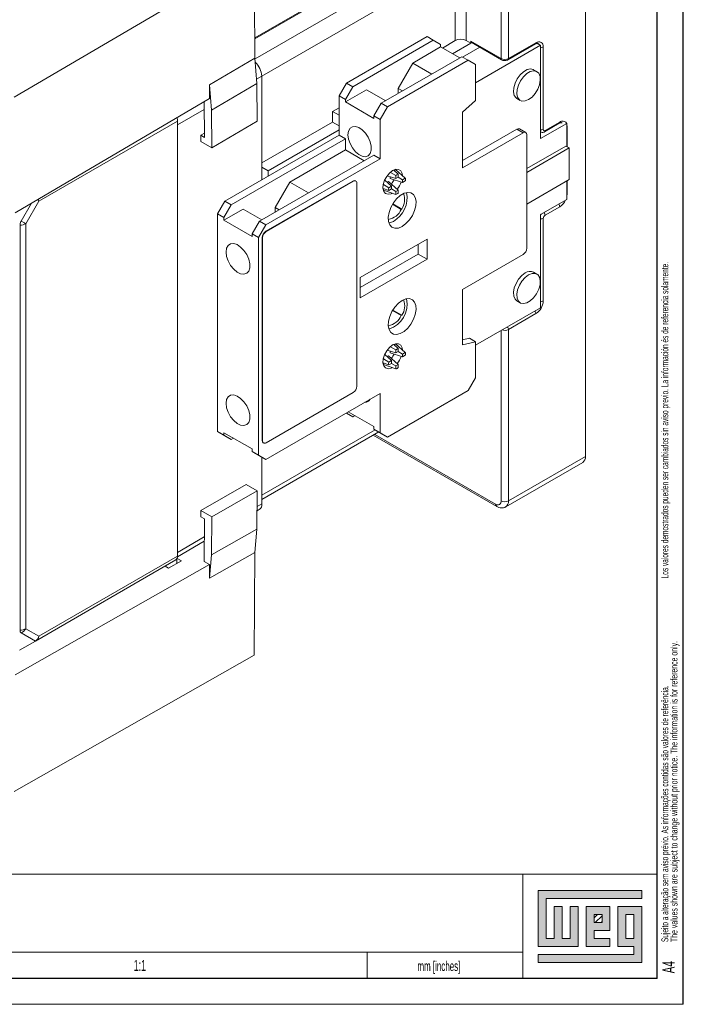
# Model space of a CAD drawing. Header units: millimetres. Extents: x 0 to 841, y 0 to 594.
# Tile 8 of 11: x 713 to 841, y 0 to 190. Entities that reach past the tile are written whole.
import ezdxf

# ---------------------------------------------------------------- set-up
doc = ezdxf.new("R2010")
doc.units = ezdxf.units.MM
doc.layers.add('FORMATO', color=7, linetype='Continuous')
doc.layers.add('LEGENDA', color=7, linetype='Continuous')
doc.styles.add('SLDTEXTSTYLE1', font='TXT', dxfattribs={"width": 0.605})
doc.styles.add('SLDTEXTSTYLE2', font='TXT', dxfattribs={"width": 0.569583})

# ---------------------------------------------------------------- blocks, each defined once
blk = doc.blocks.new('SW_NOTE_0')
at = {"color": 0, "linetype": 'Continuous', "lineweight": 0, "attachment_point": 1, "rotation": 90}
for s, insert, char_height, style in [('Sujeito a alteração sem aviso prévio. As informações contidas são valores de referência.                                                           Los valores demostrados pueden ser cambiados sin aviso previo. La información és de referencia solamente.', (-1.71, 0), 1.32292, 'SLDTEXTSTYLE2'), ('The values shown are subject to change without prior notice. The information is for reference only.', (0.06, 0), 1.3229, 'SLDTEXTSTYLE1')]:
    blk.add_mtext(s, dxfattribs=dict(at, insert=insert, char_height=char_height, style=style))

msp = doc.modelspace()

# ---------------------------------------------------------------- hatches: boundary and pattern name
at = {"linetype": 'Continuous'}
msp.add_hatch(color=7, dxfattribs=at).paths.add_polyline_path([(812.99, 21.93), (812.99, 11.15), (820.69, 11.15), (820.69, 18.85), (819.15, 18.85), (819.15, 12.69), (817.61, 12.69), (817.61, 18.85), (816.07, 18.85), (816.07, 12.69), (814.53, 12.69), (814.53, 20.39), (833.01, 20.39), (833.01, 21.93)], flags=0)
h = msp.add_hatch(color=7, dxfattribs=at)
h.paths.add_polyline_path([(812.99, 8.07), (833.01, 8.07), (833.01, 18.85), (828.39, 18.85), (828.39, 11.15), (831.47, 11.15), (831.47, 9.61), (812.99, 9.61)], flags=0)
h.paths.add_polyline_path([(829.93, 17.31), (831.47, 17.31), (831.47, 12.69), (829.93, 12.69)], flags=0)
h = msp.add_hatch(color=7, dxfattribs=at)
h.paths.add_polyline_path([(826.85, 12.69), (823.77, 12.69), (823.77, 14.23), (826.85, 14.23), (826.85, 18.85), (822.23, 18.85), (822.23, 11.15), (826.85, 11.15)], flags=0)
h.paths.add_polyline_path([(825.31, 15.77), (823.77, 15.77), (823.77, 17.31), (825.31, 17.31)], flags=0)
h = msp.add_hatch(dxfattribs=at)
h.set_pattern_fill('ANSI31', color=8, scale=0.25, style=0)
h.paths.add_polyline_path([(825.31, 15.77), (823.77, 15.77), (823.77, 17.31), (825.31, 17.31)], flags=0)

# ---------------------------------------------------------------- linework, layer by layer
at = {"color": 7, "linetype": 'Continuous', "lineweight": 15}
for p, q in [((805.84, 215.5), (805.84, 182.43)), ((807.25, 215.5), (807.25, 182.43)), ((758.31, 186.25), (794.23, 206.99)), ((822.1, 105.67), (822.1, 204.88)), ((711.87, 174.96), (758.19, 202.16)), ((758.19, 202.16), (758.34, 182.5)), ((797, 185.9), (797, 200.6)), ((799.12, 185.9), (799.12, 200.6)), ((776, 177.69), (791.56, 186.67)), ((792.76, 185.98), (791.56, 186.67)), ((777.2, 177), (792.76, 185.98)), ((788.8, 181.57), (794.17, 184.67)), ((794.17, 185.16), (792.76, 185.98)), ((794.17, 184.67), (794.17, 185.16)), ((794.17, 184.67), (797.85, 182.55)), ((797, 185.9), (794.53, 184.47)), ((799.97, 185.41), (796.44, 183.37)), ((798.4, 182.73), (801.71, 184.64)), ((799.97, 185.41), (799.12, 185.9)), ((799.97, 185.82), (799.97, 185.41)), ((805.84, 182.43), (799.97, 185.82)), ((800.07, 185.59), (805.94, 182.2)), ((800.89, 177.75), (813.43, 184.99)), ((807.15, 182.2), (812.45, 185.26)), ((807.25, 182.43), (812.56, 185.49)), ((813.43, 184.99), (812.76, 185.37)), ((813.43, 184.99), (813.43, 167)), ((813.97, 184.67), (813.97, 168.75)), ((749.57, 177.35), (758.34, 182.5)), ((758.34, 182.5), (758.73, 177.65)), ((798.27, 182.8), (782.72, 173.82)), ((799.48, 182.1), (798.27, 182.8)), ((783.92, 173.12), (799.48, 182.1)), ((785.97, 176.67), (788.8, 181.57)), ((788.8, 181.57), (792.48, 179.45)), ((800.89, 181.29), (799.48, 182.1)), ((800.89, 181.29), (800.89, 174.35)), ((759.67, 159.04), (759.67, 179.04)), ((812.74, 179.92), (812.1, 180.29)), ((749.57, 177.35), (749.59, 174.74)), ((749.96, 172.5), (749.57, 177.35)), ((758.73, 177.65), (749.96, 172.5)), ((758.78, 170.34), (758.73, 177.65)), ((774.59, 175.24), (776, 177.69)), ((777.2, 177), (775.79, 174.55)), ((776, 177.69), (777.2, 177)), ((785.97, 175.69), (785.97, 176.67)), ((786.82, 176.18), (785.97, 176.67)), ((775.79, 174.55), (774.59, 175.24)), ((774.59, 167.65), (774.59, 175.24)), ((775.79, 174.06), (779.89, 176.43)), ((783.57, 174.31), (779.89, 176.43)), ((712.04, 152.69), (749.59, 174.74)), ((748.59, 167.22), (748.54, 174.12)), ((774.59, 172.96), (773.31, 172.22)), ((775.79, 174.06), (775.79, 174.55)), ((781.3, 170.88), (775.79, 174.06)), ((781.3, 171.37), (782.72, 173.82)), ((783.92, 173.12), (782.51, 170.67)), ((782.72, 173.82), (783.92, 173.12)), ((798.42, 172.1), (800.89, 174.35)), ((808.89, 174.73), (809.53, 174.36)), ((750.01, 165.19), (749.96, 172.5)), ((773.31, 172.22), (773.31, 170.18)), ((774.59, 171.49), (773.31, 172.22)), ((782.51, 170.67), (781.3, 171.37)), ((781.3, 170.88), (781.3, 171.37)), ((798.42, 161.38), (798.42, 172.1)), ((743.4, 170.39), (716.65, 154.94)), ((743.4, 86.45), (743.4, 170.39)), ((743.4, 169.65), (743.4, 87.18)), ((758.78, 170.34), (750.01, 165.19)), ((773.31, 170.18), (759.67, 162.3)), ((774.59, 169.45), (773.31, 170.18)), ((782.51, 163.08), (782.51, 170.67)), ((818.52, 169.94), (813.43, 167)), ((814.22, 168.32), (817.05, 169.95)), ((814.33, 168.55), (817.15, 170.18)), ((818.35, 170.04), (818.52, 169.94)), ((818.52, 169.94), (818.52, 165.46)), ((747.88, 167.63), (748.58, 168.04)), ((747.89, 166.41), (747.88, 167.63)), ((747.88, 167.63), (748.59, 167.22)), ((752.52, 154.91), (774.59, 167.65)), ((774.59, 168.71), (760.87, 160.79)), ((775.82, 166.94), (774.59, 167.65)), ((808.9, 168.8), (798.42, 162.75)), ((810.08, 168.12), (798.42, 161.38)), ((808.9, 168.8), (810.08, 168.12)), ((810.58, 168.17), (809.4, 168.85)), ((810.79, 145.87), (810.79, 167.71)), ((813.43, 168.32), (813.47, 168.29)), ((750.01, 165.19), (747.89, 166.41)), ((753.76, 154.2), (775.82, 166.94)), ((775.82, 164.81), (775.82, 166.94)), ((810.79, 161.2), (818.34, 165.56)), ((818.98, 165.19), (818.34, 165.56)), ((781.27, 163.79), (759.21, 151.06)), ((765.05, 158.6), (775.82, 164.81)), ((775.82, 164.81), (779.43, 162.73)), ((782.51, 163.08), (781.27, 163.79)), ((810.79, 160.46), (818.98, 165.19)), ((818.98, 165.19), (818.98, 159.1)), ((760.87, 160.79), (759.67, 161.49)), ((760.44, 150.34), (782.51, 163.08)), ((760.87, 160.79), (760.87, 159.73)), ((785.52, 159.29), (783.84, 159.83)), ((784.45, 159.3), (784.45, 159.64)), ((785.52, 159.89), (784.47, 160.47)), ((785.99, 160.16), (785.12, 160.92)), ((785.18, 160.87), (785.44, 161.02)), ((787.35, 159.37), (785.44, 161.02)), ((785.52, 159.29), (785.52, 159.89)), ((785.99, 159.56), (785.52, 159.29)), ((785.99, 160.16), (785.99, 159.56)), ((786.84, 159.07), (785.99, 159.56)), ((777.24, 158.81), (760.44, 149.12)), ((777.31, 158.77), (760.51, 149.08)), ((762.23, 153.7), (765.05, 158.6)), ((765.05, 158.6), (768.66, 156.51)), ((777.31, 158.77), (777.24, 158.81)), ((777.81, 158.82), (777.74, 158.86)), ((778.02, 119.25), (778.02, 158.36)), ((784.16, 157.53), (783.12, 158.15)), ((784.68, 157.83), (783.37, 159.01)), ((783.84, 158.58), (784.13, 158.75)), ((785.99, 157.07), (784.13, 158.75)), ((784.16, 157.53), (784.68, 157.83)), ((786.84, 158.53), (784.45, 159.3)), ((784.68, 157.83), (784.68, 157.29)), ((786.84, 159.07), (787.35, 159.37)), ((786.84, 158.53), (786.84, 159.07)), ((787.35, 158.83), (786.84, 158.53)), ((818.98, 159.1), (810.79, 154.37)), ((818.52, 158.83), (818.52, 155.28)), ((784.16, 156.99), (783.07, 157.36)), ((783.14, 157.03), (783.14, 157.34)), ((785.52, 156.2), (783.14, 157.03)), ((784.68, 157.29), (784.16, 156.99)), ((785.52, 156.8), (784.68, 157.29)), ((785.52, 156.8), (785.99, 157.07)), ((785.52, 156.2), (785.52, 156.8)), ((785.99, 157.07), (785.99, 156.47)), ((713.23, 151.1), (715.23, 154.56)), ((716.65, 154.94), (714.13, 150.58)), ((751.11, 152.47), (752.52, 154.91)), ((753.76, 154.2), (752.35, 151.75)), ((752.52, 154.91), (753.76, 154.2)), ((786.58, 153.35), (784.89, 154.32)), ((786.67, 153.4), (784.94, 154.41)), ((818.52, 155.28), (813.43, 152.35)), ((817.15, 153.85), (814.33, 152.22)), ((752.35, 151.75), (751.11, 152.47)), ((751.11, 152.47), (751.11, 110.5)), ((752.35, 151.26), (756.07, 153.41)), ((759.68, 151.33), (756.07, 153.41)), ((762.23, 152.8), (762.23, 153.7)), ((763, 153.25), (762.23, 153.7)), ((786.67, 153.4), (786.58, 153.35)), ((813.43, 152.35), (813.43, 134.36)), ((713, 72.19), (713, 150.31)), ((714.13, 150.58), (714.13, 72.46)), ((752.35, 151.26), (752.35, 151.75)), ((757.79, 148.12), (752.35, 151.26)), ((757.79, 148.61), (759.21, 151.06)), ((760.44, 150.34), (759.03, 147.89)), ((759.21, 151.06), (760.44, 150.34)), ((813.97, 151.6), (813.97, 135.68)), ((759.03, 147.89), (757.79, 148.61)), ((757.79, 148.12), (757.79, 148.61)), ((760.51, 149.08), (760.44, 149.12)), ((759.03, 105.92), (759.03, 147.89)), ((759.74, 147.89), (759.74, 108.78)), ((759.81, 147.85), (759.74, 147.89)), ((759.81, 147.85), (759.81, 108.74)), ((791.56, 147.62), (778.65, 140.18)), ((789.86, 144.73), (789.86, 146.65)), ((791.56, 143.75), (791.56, 147.62)), ((778.65, 138.26), (789.86, 144.73)), ((789.86, 144.73), (791.56, 143.75)), ((798.42, 137.91), (810.08, 144.64)), ((778.65, 136.3), (791.56, 143.75)), ((812.74, 140.87), (812.1, 141.24)), ((778.65, 140.18), (778.65, 136.3)), ((798.42, 127.19), (798.42, 137.91)), ((808.89, 135.68), (809.53, 135.31)), ((786.58, 132.85), (784.89, 133.83)), ((786.67, 132.91), (784.94, 133.91)), ((813.43, 134.36), (800.89, 127.12)), ((812.56, 133.23), (807.25, 130.17)), ((786.58, 132.85), (786.67, 132.91)), ((807.25, 97.1), (807.25, 130.17)), ((785.99, 126.52), (785.12, 127.28)), ((785.18, 127.22), (785.44, 127.38)), ((787.35, 125.73), (785.44, 127.38)), ((799.71, 128.48), (798.42, 128.16)), ((800.89, 127.8), (798.42, 127.19)), ((799.71, 128.48), (800.89, 127.8)), ((800.89, 120.86), (800.89, 127.8)), ((784.68, 124.19), (783.37, 125.37)), ((785.52, 125.65), (783.84, 126.19)), ((784.45, 125.99), (784.45, 125.66)), ((786.84, 124.89), (784.45, 125.66)), ((785.52, 126.25), (784.47, 126.83)), ((785.52, 125.65), (785.52, 126.25)), ((785.99, 125.92), (785.52, 125.65)), ((785.99, 126.52), (785.99, 125.92)), ((786.84, 125.43), (785.99, 125.92)), ((786.84, 125.43), (787.35, 125.73)), ((786.84, 125.43), (786.84, 124.89)), ((784.16, 123.35), (783.07, 123.72)), ((784.16, 123.89), (783.12, 124.51)), ((783.14, 123.39), (783.14, 123.7)), ((783.84, 124.94), (784.13, 125.1)), ((785.99, 123.43), (784.13, 125.1)), ((784.16, 123.89), (784.68, 124.19)), ((784.68, 123.64), (784.16, 123.35)), ((784.68, 123.64), (784.68, 124.19)), ((785.52, 123.16), (784.68, 123.64)), ((787.35, 125.19), (786.84, 124.89)), ((785.52, 122.56), (783.14, 123.39)), ((785.52, 123.16), (785.99, 123.43)), ((785.52, 122.56), (785.52, 123.16)), ((785.99, 123.43), (785.99, 122.83)), ((799.48, 118.41), (800.89, 120.86)), ((760.44, 105.11), (782.51, 117.84)), ((760.51, 108.33), (777.31, 118.03)), ((782.51, 117.84), (782.51, 110.25)), ((783.92, 109.43), (799.48, 118.41)), ((775.93, 114.05), (777.2, 113.31)), ((776, 114), (775.93, 114.05)), ((777.2, 113.31), (776, 114)), ((781.3, 111.43), (776.35, 114.29)), ((777.2, 113.31), (777.63, 113.55)), ((751.11, 110.5), (752.35, 109.78)), ((752.52, 109.68), (751.11, 110.5)), ((757.79, 107.13), (752.35, 110.27)), ((752.35, 110.27), (752.35, 109.78)), ((759.67, 97.36), (782.25, 110.4)), ((781.3, 111.43), (781.3, 110.94)), ((781.3, 110.94), (782.51, 110.25)), ((782.72, 110.13), (781.3, 110.94)), ((782.51, 110.25), (783.92, 109.43)), ((752.35, 109.78), (753.76, 108.96)), ((753.76, 108.96), (752.52, 109.68)), ((753.76, 108.96), (754.19, 109.21)), ((759.81, 108.74), (759.74, 108.78)), ((759.94, 108.32), (760.01, 108.28)), ((781.17, 109.78), (804.99, 96.03)), ((783.92, 109.43), (782.72, 110.13)), ((757.79, 107.13), (757.79, 106.64)), ((757.79, 106.64), (759.03, 105.92)), ((759.21, 105.82), (757.79, 106.64)), ((759.03, 105.92), (760.44, 105.11)), ((760.44, 105.11), (759.21, 105.82)), ((759.67, 96.57), (759.67, 105.56)), ((806.74, 95.96), (821.59, 104.53)), ((822.1, 105.67), (807.25, 97.1)), ((747.89, 95.28), (756.66, 100.26)), ((750.01, 94.06), (758.78, 99.03)), ((758.78, 99.03), (756.66, 100.26)), ((758.78, 99.03), (758.73, 91.65)), ((747.88, 94.05), (747.89, 95.28)), ((747.89, 95.28), (750.01, 94.06)), ((758.75, 95.2), (759.15, 95.43)), ((747.88, 94.05), (748.59, 93.65)), ((748.59, 93.65), (748.53, 85.45)), ((750.01, 94.06), (749.96, 86.68)), ((749.96, 86.68), (758.73, 91.65)), ((758.73, 91.65), (758.34, 87.17)), ((743.4, 86.34), (748.56, 89.31)), ((715.98, 70.08), (743.07, 85.72)), ((716.65, 71), (743.4, 86.45)), ((741.67, 84.14), (744.14, 85.55)), ((743.26, 85.9), (743.26, 85.05)), ((744.14, 85.55), (743.33, 86.02)), ((758.34, 87.17), (749.57, 82.2)), ((749.57, 82.2), (749.96, 86.68)), ((758.19, 67.34), (758.34, 87.17)), ((749.59, 84.83), (712.04, 63.54)), ((741.01, 84.53), (741.67, 84.14)), ((741.14, 84.6), (741.14, 84.45)), ((743.26, 85.13), (743.34, 85.09)), ((748.53, 85.45), (749.59, 84.83)), ((749.57, 82.2), (749.59, 84.83)), ((714.13, 72.46), (716.65, 71)), ((715.98, 70.08), (713.23, 71.67)), ((715.98, 70.08), (712.88, 68.29)), ((758.19, 67.34), (711.87, 41.07))]:
    msp.add_line(p, q, dxfattribs=at)
at = {"color": 8, "linetype": 'Continuous', "lineweight": 15}
for p, q in [((758.31, 186.42), (794.23, 207.16)), ((758.35, 182.36), (795.23, 203.66)), ((797, 200.6), (759.67, 179.04)), ((759.67, 179.04), (758.66, 178.46)), ((748.55, 172.63), (743.4, 169.65)), ((818.57, 169.36), (818.52, 169.34)), ((818.57, 169.36), (818.57, 165.43)), ((813.43, 168.32), (813.47, 168.29)), ((818.57, 158.86), (818.57, 156.3)), ((818.57, 156.3), (818.52, 156.27)), ((805.84, 129.98), (805.84, 97.1)), ((781.52, 110.82), (759.67, 98.2)), ((804.78, 96.49), (781.47, 109.94)), ((758.76, 96.05), (759.67, 96.57)), ((743.4, 87.18), (748.56, 90.16))]:
    msp.add_line(p, q, dxfattribs=at)
at = {"color": 7, "linetype": 'Continuous', "lineweight": 0}
for p, q in [((833.01, 21.93), (812.99, 21.93)), ((812.99, 21.93), (812.99, 11.15)), ((833.01, 20.39), (833.01, 21.93)), ((814.53, 20.39), (833.01, 20.39)), ((814.53, 12.69), (814.53, 20.39)), ((817.61, 18.85), (816.07, 18.85)), ((816.07, 18.85), (816.07, 12.69)), ((817.61, 12.69), (817.61, 18.85)), ((820.69, 18.85), (819.15, 18.85)), ((819.15, 18.85), (819.15, 12.69)), ((820.69, 11.15), (820.69, 18.85)), ((826.85, 18.85), (822.23, 18.85)), ((822.23, 18.85), (822.23, 11.15)), ((823.77, 17.31), (825.31, 17.31)), ((823.77, 15.77), (823.77, 17.31)), ((825.31, 17.31), (825.31, 15.77)), ((826.85, 14.23), (826.85, 18.85)), ((833.01, 18.85), (828.39, 18.85)), ((828.39, 18.85), (828.39, 11.15)), ((829.93, 12.69), (829.93, 17.31)), ((829.93, 17.31), (831.47, 17.31)), ((831.47, 17.31), (831.47, 12.69)), ((833.01, 8.07), (833.01, 18.85)), ((825.31, 15.77), (823.77, 15.77)), ((823.77, 14.23), (826.85, 14.23)), ((823.77, 12.69), (823.77, 14.23)), ((816.07, 12.69), (814.53, 12.69)), ((819.15, 12.69), (817.61, 12.69)), ((826.85, 12.69), (823.77, 12.69)), ((826.85, 11.15), (826.85, 12.69)), ((831.47, 12.69), (829.93, 12.69)), ((780, 10.03), (780, 5)), ((812.99, 11.15), (820.69, 11.15)), ((812.99, 9.61), (812.99, 8.07)), ((831.47, 9.61), (812.99, 9.61)), ((822.23, 11.15), (826.85, 11.15)), ((828.39, 11.15), (831.47, 11.15)), ((831.47, 11.15), (831.47, 9.61)), ((812.99, 8.07), (833.01, 8.07))]:
    msp.add_line(p, q, dxfattribs=at)
at = {"color": 7, "linetype": 'Continuous', "lineweight": 15, "flags": 128}
for points in [[(812.1, 180.29), (812.04, 180.32), (811.48, 180.44), (810.84, 180.3), (810.16, 179.9), (809.51, 179.3), (808.96, 178.54), (808.53, 177.68), (808.29, 176.81), (808.24, 176.01), (808.39, 175.33), (808.73, 174.85), (808.89, 174.73)], [(811.14, 174.52), (811.81, 175.02), (812.41, 175.71), (812.91, 176.53), (813.25, 177.4), (813.4, 178.25), (813.35, 179), (813.1, 179.59), (812.68, 179.95), (812.12, 180.07), (811.47, 179.93), (810.8, 179.54), (810.15, 178.93), (809.59, 178.17), (809.17, 177.32), (808.92, 176.45), (808.87, 175.64), (809.02, 174.96), (809.36, 174.48), (809.86, 174.24), (810.47, 174.25), (811.14, 174.52)], [(776.28, 167.73), (776.38, 166.9), (776.68, 166.03), (777.13, 165.2), (777.72, 164.47), (778.38, 163.92), (779.05, 163.59), (779.68, 163.51), (780.2, 163.69), (780.58, 164.12), (780.78, 164.75), (780.78, 165.52), (780.58, 166.38), (780.2, 167.25), (779.68, 168.04), (779.05, 168.68), (778.38, 169.13), (777.72, 169.34), (777.13, 169.28), (776.68, 168.98), (776.38, 168.44), (776.28, 167.73)], [(784.91, 160.83), (784.3, 160.36), (783.76, 159.71), (783.34, 158.95), (783.09, 158.15), (783.04, 157.41), (783.19, 156.81), (783.53, 156.41), (784.02, 156.25), (784.6, 156.36), (784.76, 156.42)], [(786.78, 159.88), (786.73, 160.25), (786.48, 160.76), (786.06, 161.04), (785.52, 161.07), (784.91, 160.83)], [(786.75, 150.05), (787.47, 150.59), (788.14, 151.31), (788.71, 152.17), (789.13, 153.11), (789.38, 154.04), (789.43, 154.92), (789.28, 155.66), (788.94, 156.21), (788.44, 156.54), (787.82, 156.62), (787.11, 156.44), (786.38, 156.02), (785.68, 155.39), (785.05, 154.59), (784.55, 153.68), (784.22, 152.73), (784.07, 151.82), (784.12, 151.01), (784.36, 150.35), (784.78, 149.91), (785.35, 149.7), (786.02, 149.75), (786.75, 150.05)], [(713.23, 151.1), (713.36, 151.02), (713.49, 150.95), (713.62, 150.87), (713.74, 150.81), (713.85, 150.74), (713.95, 150.68), (714.04, 150.63), (714.13, 150.58)], [(784.2, 150.7), (784.33, 150.73), (785.05, 151.03)], [(752.77, 145.12), (752.87, 144.28), (753.17, 143.39), (753.64, 142.54), (754.23, 141.8), (754.9, 141.24), (755.58, 140.91), (756.22, 140.83), (756.75, 141.01), (757.14, 141.44), (757.34, 142.08), (757.34, 142.87), (757.14, 143.75), (756.75, 144.62), (756.22, 145.42), (755.58, 146.08), (754.9, 146.54), (754.23, 146.74), (753.64, 146.69), (753.17, 146.38), (752.87, 145.84), (752.77, 145.12)], [(756.56, 144.95), (756.82, 144.51), (756.82, 144.51)], [(810.5, 141.08), (809.83, 140.58), (809.22, 139.89), (808.73, 139.07), (808.39, 138.2), (808.24, 137.35), (808.29, 136.6), (808.53, 136.02), (808.89, 135.68)], [(811.14, 140.72), (810.47, 140.21), (809.86, 139.52), (809.36, 138.7), (809.02, 137.83), (808.87, 136.98), (808.92, 136.23), (809.17, 135.65), (809.59, 135.28), (810.15, 135.16), (810.8, 135.31), (811.47, 135.7), (812.12, 136.3), (812.68, 137.06), (813.1, 137.92), (813.35, 138.79), (813.4, 139.6), (813.25, 140.27), (812.91, 140.75), (812.41, 141), (811.81, 140.98), (811.14, 140.72)], [(786.75, 135.77), (786.02, 135.23), (785.35, 134.51), (784.78, 133.65), (784.36, 132.71), (784.12, 131.77), (784.07, 130.9), (784.22, 130.16), (784.55, 129.61), (785.05, 129.28), (785.68, 129.2), (786.38, 129.38), (787.11, 129.8), (787.82, 130.43), (788.44, 131.23), (788.94, 132.14), (789.28, 133.08), (789.43, 134), (789.38, 134.81), (789.13, 135.47), (788.71, 135.91), (788.14, 136.12), (787.47, 136.07), (786.75, 135.77)], [(786.78, 126.24), (786.73, 126.61), (786.48, 127.12), (786.06, 127.4), (785.52, 127.43), (784.91, 127.19)], [(784.91, 127.19), (784.3, 126.72), (783.76, 126.07), (783.34, 125.31), (783.09, 124.51), (783.04, 123.77), (783.19, 123.17), (783.53, 122.77), (784.02, 122.61), (784.6, 122.72), (784.76, 122.78)], [(752.77, 115.93), (752.87, 115.08), (753.17, 114.2), (753.64, 113.35), (754.23, 112.61), (754.9, 112.05), (755.58, 111.72), (756.22, 111.64), (756.75, 111.82), (757.14, 112.25), (757.34, 112.89), (757.34, 113.68), (757.14, 114.55), (756.75, 115.43), (756.22, 116.23), (755.58, 116.89), (754.9, 117.34), (754.23, 117.55), (753.64, 117.5), (753.17, 117.19), (752.87, 116.65), (752.77, 115.93)], [(756.82, 115.31), (756.82, 115.32), (756.56, 115.75)]]:
    msp.add_lwpolyline(points, dxfattribs=at)
at = {"color": 8, "linetype": 'Continuous', "lineweight": 15, "flags": 128}
for points in [[(817.55, 170.05), (817.55, 170.05), (817.61, 170.01)], [(818.52, 169.76), (818.54, 169.67), (818.57, 169.36)], [(818.57, 156.3), (818.54, 155.96), (818.52, 155.84)], [(813.54, 152.41), (813.47, 152.3), (813.43, 152.22)]]:
    msp.add_lwpolyline(points, dxfattribs=at)
at = {"color": 7, "linetype": 'Continuous', "lineweight": 15}
for centre, radius, start, end in [((798.06, 183.85), 2.31, 62.6097, 117.3903), ((800.21, 185.79), 0.24, 172.7442, 235.9436), ((813.11, 184.81), 0.873, 350.7862, 129.2032), ((806.55, 183.79), 1.54, 242.6097, 297.3903), ((755.74, 178.83), 3.93, 3.0328, 47.4151), ((741.34, 170.35), 2.07, 1.1158, 19.4381), ((809.19, 168.39), 0.503, 65.6929, 125.6176), ((810.36, 167.78), 0.437, 350.786, 129.2033), ((814.19, 168.72), 0.218, 170.786, 309.2033), ((786.82, 158.18), 2.15, 112.7457, 127.249), ((777.53, 158.4), 0.503, 65.6929, 125.6176), ((777.58, 158.43), 0.437, 350.786, 129.2033), ((781.02, 160.92), 4.56, 323.9381, 336.0645), ((782.35, 160.15), 4.49, 319.9357, 340.0668), ((785.23, 159.1), 2.15, 352.7495, 7.2505), ((786.29, 157.26), 2.15, 172.7495, 187.2505), ((782.42, 155.6), 5.27, 299.9191, 10.8137), ((784.69, 158.18), 2.15, 292.7457, 307.249), ((783.85, 155.21), 3.35, 327.327, 20.4956), ((783.55, 154.7), 3.32, 278.9754, 335.9712), ((814.74, 151.57), 0.768, 122.6055, 177.3945), ((713.04, 152.62), 2.31, 268.8559, 298.0402), ((761.27, 147.82), 1.54, 122.6055, 177.3945), ((761.34, 147.78), 1.54, 122.6055, 177.3945), ((809.25, 145.94), 1.54, 302.6055, 357.3945), ((811.44, 139.82), 1.57, 64.8242, 126.4863), ((782.6, 135.06), 5.11, 288.285, 11.7204), ((784.11, 134.69), 3.12, 325.1822, 22.6405), ((810.9, 135.82), 3.07, 302.6055, 357.3945), ((783.55, 134.2), 3.32, 278.9754, 335.9712), ((781.02, 127.28), 4.56, 323.9381, 336.0645), ((786.82, 124.54), 2.15, 112.7457, 127.249), ((785.23, 125.46), 2.15, 352.7495, 7.2505), ((786.29, 123.62), 2.15, 172.7495, 187.2505), ((782.35, 126.51), 4.49, 319.9357, 340.0668), ((784.69, 124.54), 2.15, 292.7457, 307.249), ((776.48, 119.32), 1.54, 302.6055, 357.3945), ((779.58, 117.28), 1.14, 269.4929, 330.5017), ((760.21, 108.72), 0.48, 172.7442, 235.9436), ((760.24, 108.67), 0.437, 170.786, 309.2033), ((820.88, 105.54), 1.23, 305.0133, 6.2988), ((805.19, 96.99), 0.655, 230.7967, 9.214), ((806.55, 98.46), 1.54, 242.6097, 297.3903), ((758.48, 96.42), 1.2, 304.0564, 7.2558), ((742.62, 86.36), 0.789, 305.0133, 6.2988), ((713.04, 74.5), 2.31, 268.8559, 298.0402), ((712.56, 73.34), 1.8, 291.895, 330.735)]:
    msp.add_arc(centre, radius, start, end, dxfattribs=at)
at = {"color": 8, "linetype": 'Continuous', "lineweight": 15}
for centre, radius, start, end in [((812.32, 185.46), 0.24, 304.0563, 7.2554), ((812.68, 184.89), 0.541, 27.2976, 59.9664), ((813.62, 185.36), 0.774, 255.8341, 297.2981), ((806.08, 182.4), 0.24, 172.7387, 235.9987), ((807, 182.4), 0.252, 305.7029, 5.62), ((816.92, 170.15), 0.24, 304.0563, 7.2554), ((817.71, 169.51), 0.866, 34.1552, 129.6399), ((813.62, 169.44), 0.774, 255.8341, 297.2981), ((814.09, 168.52), 0.24, 304.03, 7.2585), ((816.37, 153.81), 0.788, 3.0792, 45.0179), ((815.56, 156.37), 2.98, 302.2745, 335.7934), ((813.55, 152.18), 0.775, 2.6951, 45.4021), ((813.62, 152.29), 0.774, 255.8341, 297.2981), ((813.62, 136.37), 0.774, 255.8342, 297.2978), ((811.78, 133.19), 0.774, 2.6985, 44.1721), ((806.54, 131.57), 1.57, 250.6779, 297.0158), ((806.48, 130.13), 0.774, 2.6982, 44.1721), ((806.03, 96.96), 1.23, 304.3911, 6.3555), ((805.28, 96.44), 0.503, 174.3824, 234.2705)]:
    msp.add_arc(centre, radius, start, end, dxfattribs=at)
at = {"color": 7, "linetype": 'Continuous', "lineweight": 15}
for centre, major_axis, ratio, start_param, end_param in [((715.52, 155.6), (-1.17, 1.17), 0.317888, 3.842091, 4.142121), ((715.52, 71.66), (0, 1.71), 0.717434, 3.53439, 4.319788)]:
    msp.add_ellipse(centre, major_axis=major_axis, ratio=ratio, start_param=start_param, end_param=end_param, dxfattribs=at)
for points, knots in [([(812.45, 185.26), (812.52, 185.29), (812.68, 185.38), (812.87, 185.4), (812.92, 185.37), (812.95, 185.36)], [0, 0, 0, 0, 0.23518, 0.629111, 1, 1, 1, 1]), ([(805.94, 182.2), (806.02, 182.16), (806.21, 182.07), (806.57, 182.03), (806.91, 182.08), (807.08, 182.17), (807.15, 182.2)], [0, 0, 0, 0, 0.226975, 0.516222, 0.818563, 1, 1, 1, 1]), ([(817.05, 169.95), (817.11, 169.98), (817.28, 170.07), (817.47, 170.09), (817.52, 170.06), (817.54, 170.05)], [0, 0, 0, 0, 0.23518, 0.629111, 1, 1, 1, 1]), ([(813.47, 168.3), (813.49, 168.29), (813.57, 168.22), (813.77, 168.19), (814.01, 168.21), (814.15, 168.28), (814.22, 168.32)], [0, 0, 0, 0, 0.0646103, 0.3974615, 0.7084565, 1, 1, 1, 1]), ([(713, 150.31), (713.01, 150.42), (713.02, 150.64), (713.13, 150.91), (713.21, 151.06), (713.23, 151.1)], [0, 0, 0, 0, 0.429295, 0.85859, 1, 1, 1, 1]), ([(804.97, 96.04), (805.1, 95.97), (805.42, 95.8), (805.96, 95.73), (806.45, 95.78), (806.66, 95.93), (806.71, 95.97)], [0, 0, 0, 0, 0.240349, 0.574419, 0.893281, 1, 1, 1, 1]), ([(713.23, 71.67), (713.19, 71.7), (713.1, 71.77), (713.01, 71.95), (713, 72.12), (713, 72.19)], [0, 0, 0, 0, 0.273503, 0.702406, 1, 1, 1, 1])]:
    msp.add_open_spline(points, degree=3, knots=knots, dxfattribs=at)
at = {"layer": 'FORMATO'}
for p, q in [((841, 0), (841, 594)), ((835.95, 5), (835.95, 584)), ((835.95, 5), (24.95, 5))]:
    msp.add_line(p, q, dxfattribs=at)
at = {"layer": 'FORMATO', "lineweight": 0}
for p, q in [((656, 25.11), (836, 25.11)), ((810, 25), (810, 5)), ((689.95, 10.03), (809.95, 10.03)), ((0, 0), (841, 0))]:
    msp.add_line(p, q, dxfattribs=at)

# ---------------------------------------------------------------- block references
at = {"color": 7, "linetype": 'Continuous', "lineweight": 0}
msp.add_blockref('SW_NOTE_0', (838.49, 12.01), dxfattribs=at)

# ---------------------------------------------------------------- texts
at = {"layer": 'FORMATO', "insert": (789.69, 8.32), "char_height": 1.9, "attachment_point": 1, "style": 'SLDTEXTSTYLE1'}
msp.add_mtext('mm [inches]', dxfattribs=at)
at = {"layer": 'LEGENDA', "insert": (836.98, 5.98), "char_height": 2.381, "attachment_point": 1, "rotation": 90, "style": 'SLDTEXTSTYLE1'}
msp.add_mtext('A4', dxfattribs=at)
at = {"layer": 'LEGENDA', "insert": (736.13, 8.56), "char_height": 2.117, "attachment_point": 2, "style": 'SLDTEXTSTYLE1'}
msp.add_mtext('1:1', dxfattribs=at)

doc.saveas('drawing.dxf')
